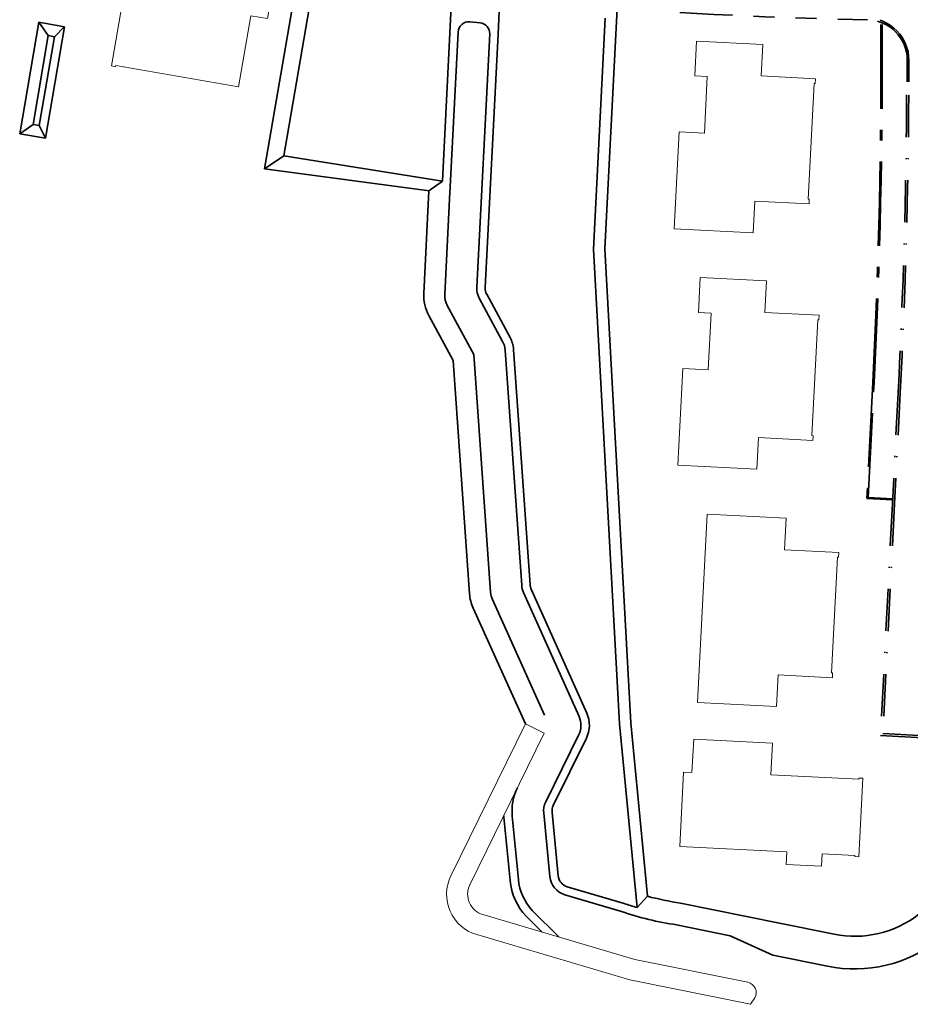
# Model space of a CAD drawing. Header units: metres. Extents: x 110548 to 110769, y 426573 to 426857.
# Tile 1 of 12: x 110550 to 110634, y 426573 to 426667. Entities that reach past the tile are written whole.
import ezdxf

# ---------------------------------------------------------------- set-up
doc = ezdxf.new("R2010")
doc.units = ezdxf.units.M
for name, pattern in [('VH-GELEIDEBAND_50X200', [8, 4, -2, 0, -2]), ('VH-OPSLUITBAND_120X250', [26, 16, -4, 2, -4]), ('VH-TROTTOIRBAND_130-150', [15, 5, -2, 2, -2, 2, -2])]:
    doc.linetypes.add(name, pattern=pattern)
for name, color, linetype, lineweight in [('B-ALG', 8, 'Continuous', 5), ('B-WE-GW-TALUD-G', 252, 'Continuous', 18), ('N-WE-GW-TALUD-G', 90, 'Continuous', 35), ('N-WE-GW-WATERGANG_GREPPEL-G', 90, 'Continuous', 35), ('N-WE-VH-KANTOPSLUITING_GELEIDEBAND_50X200-G', 20, 'VH-GELEIDEBAND_50X200', 35), ('N-WE-VH-KANTOPSLUITING_OPSLUITBAND_120X250-G', 194, 'VH-OPSLUITBAND_120X250', 35), ('N-WE-VH-KANTOPSLUITING_TROTTOIRBAND_130 150-G', 210, 'VH-TROTTOIRBAND_130-150', 35)]:
    doc.layers.add(name, color=color, linetype=linetype, lineweight=lineweight)

msp = doc.modelspace()

# ---------------------------------------------------------------- linework, layer by layer
at = {"layer": 'B-ALG', "flags": 128}
for points in [[(110574.027, 426670.411), (110573.448, 426667.061), (110571.862, 426667.334), (110570.698, 426660.594), (110559.031, 426662.608), (110559.012, 426662.5), (110558.618, 426662.568), (110559.887, 426669.919), (110560.281, 426669.851), (110560.262, 426669.743), (110567.308, 426668.526), (110567.818, 426671.483)], [(110612.068, 426647.116), (110619.559, 426646.734), (110619.712, 426649.73), (110624.875, 426649.467), (110624.898, 426649.916), (110624.788, 426649.922), (110625.348, 426660.907), (110625.458, 426660.902), (110625.481, 426661.351), (110620.318, 426661.615), (110620.471, 426664.611), (110614.179, 426664.932), (110614.01, 426661.616), (110615.208, 426661.555), (110614.934, 426656.182), (110612.537, 426656.304)], [(110612.425, 426624.669), (110619.915, 426624.287), (110620.068, 426627.283), (110625.231, 426627.019), (110625.254, 426627.469), (110625.144, 426627.474), (110625.705, 426638.46), (110625.815, 426638.454), (110625.838, 426638.904), (110620.675, 426639.167), (110620.827, 426642.163), (110614.536, 426642.484), (110614.366, 426639.169), (110615.565, 426639.107), (110615.291, 426633.734), (110612.894, 426633.857)], [(110614.282, 426602.145), (110621.772, 426601.763), (110621.925, 426604.759), (110627.088, 426604.495), (110627.111, 426604.945), (110627.001, 426604.95), (110627.562, 426615.936), (110627.672, 426615.931), (110627.695, 426616.38), (110622.532, 426616.643), (110622.684, 426619.64), (110615.194, 426620.022)], [(110612.603, 426588.473), (110612.963, 426595.524), (110613.752, 426595.483), (110613.914, 426598.659), (110621.404, 426598.277), (110621.252, 426595.281), (110629.591, 426594.855), (110629.596, 426594.965), (110629.996, 426594.945), (110629.616, 426587.494), (110629.216, 426587.515), (110629.222, 426587.625), (110626.106, 426587.784), (110626.045, 426586.585), (110622.709, 426586.756), (110622.77, 426587.954)]]:
    msp.add_lwpolyline(points, close=True, dxfattribs=at)
at = {"layer": 'B-WE-GW-TALUD-G'}
for p, q in [((110590.856, 426585.696), (110597.933, 426600.121)), ((110597.933, 426600.121), (110599.728, 426599.24)), ((110599.728, 426599.24), (110592.651, 426584.815)), ((110593.881, 426582.015), (110608.34, 426577.748)), ((110607.858, 426575.805), (110593.315, 426580.097)), ((110608.34, 426577.748), (110619.052, 426575.578)), ((110619.311, 426573.485), (110607.858, 426575.805)), ((110619.725, 426574.107), (110619.311, 426573.485))]:
    msp.add_line(p, q, dxfattribs=at)
for centre, radius, start, end in [((110594.447, 426583.934), 4, 153.8671, 253.56659), ((110594.447, 426583.934), 2, 153.8671, 253.57081), ((110618.854, 426574.598), 1, 330.58055, 78.55062)]:
    msp.add_arc(centre, radius, start, end, dxfattribs=at)
at = {"layer": 'N-WE-GW-TALUD-G'}
for p, q in [((110576.215, 426670.615), (110573.137, 426652.79)), ((110577.661, 426669.595), (110574.974, 426654.039)), ((110590.047, 426651.642), (110590.871, 426668.255)), ((110595.434, 426667.78), (110595.341, 426665.584)), ((110606.656, 426668.024), (110605.491, 426645.191)), ((110593.647, 426666.653), (110592.65, 426666.757)), ((110605.508, 426667.106), (110604.389, 426645.189)), ((110591.546, 426665.775), (110590.765, 426650.503)), ((110593.312, 426641.567), (110594.542, 426665.622)), ((110595.341, 426665.584), (110594.111, 426641.526)), ((110574.974, 426654.039), (110573.137, 426652.79)), ((110574.974, 426654.039), (110590.047, 426651.642)), ((110573.137, 426652.79), (110588.776, 426650.702)), ((110588.772, 426650.699), (110590.047, 426651.642)), ((110588.275, 426640.98), (110588.772, 426650.699)), ((110590.273, 426640.878), (110590.769, 426650.597)), ((110604.389, 426645.189), (110606.854, 426600.125)), ((110605.491, 426645.191), (110607.951, 426600.208)), ((110595.772, 426636.413), (110593.551, 426640.512)), ((110594.254, 426640.893), (110596.475, 426636.794)), ((110593.031, 426635.174), (110590.511, 426639.823)), ((110591.066, 426634.601), (110588.753, 426638.871)), ((110594.621, 426612.601), (110593.031, 426635.174)), ((110597.582, 426613.259), (110596.008, 426635.6)), ((110596.806, 426635.657), (110598.38, 426613.316)), ((110592.626, 426612.46), (110591.066, 426634.601)), ((110603.032, 426600.8), (110597.752, 426612.582)), ((110598.482, 426612.909), (110603.762, 426601.127)), ((110599.755, 426600.945), (110594.794, 426611.918)), ((110597.933, 426600.121), (110592.972, 426611.094)), ((110607.951, 426600.208), (110609.538, 426583.74)), ((110606.854, 426600.125), (110608.536, 426582.67)), ((110599.862, 426592.701), (110603.002, 426599.102)), ((110603.72, 426598.749), (110600.58, 426592.349)), ((110595.885, 426591.259), (110596.47, 426585.242)), ((110596.681, 426591.336), (110597.267, 426585.319)), ((110600.252, 426585.609), (110599.667, 426591.627)), ((110600.463, 426591.704), (110601.049, 426585.687)), ((110601.903, 426584.652), (110607.31, 426583.057)), ((110607.068, 426582.294), (110601.677, 426583.885)), ((110608.536, 426582.67), (110609.538, 426583.74)), ((110612.648, 426583.099), (110622.052, 426581.195)), ((110598.009, 426581.839), (110599.488, 426580.36)), ((110598.574, 426582.405), (110601.093, 426579.887)), ((110617.389, 426579.997), (110612.285, 426581.03)), ((110622.052, 426581.195), (110627.251, 426580.142)), ((110621.437, 426578.156), (110617.389, 426579.997)), ((110626.635, 426577.104), (110621.437, 426578.156))]:
    msp.add_line(p, q, dxfattribs=at)
for centre, radius, start, end in [((110592.545, 426665.762), 1, 84.01213, 179.28342), ((110593.546, 426665.662), 0.996, 357.67384, 84.15622), ((110595.309, 426641.464), 2, 177.07306, 208.44927), ((110595.309, 426641.464), 1.2, 177.07306, 208.44927), ((110592.27, 426640.776), 4, 177.07306, 208.44927), ((110592.27, 426640.776), 2, 177.07306, 208.44927), ((110594.013, 426635.46), 2.8, 4.03071, 28.44927), ((110594.013, 426635.46), 2, 4.03071, 28.44927), ((110599.577, 426613.4), 1.2, 184.03071, 204.13719), ((110596.616, 426612.742), 4, 184.03071, 204.32868), ((110596.616, 426612.742), 2, 184.03071, 204.32868), ((110599.577, 426613.4), 2, 184.03071, 204.13719), ((110601.207, 426599.982), 2.8, 333.8671, 24.13719), ((110601.207, 426599.982), 2, 333.8671, 24.13719), ((110601.658, 426591.82), 5, 153.8671, 185.55575), ((110601.658, 426591.82), 2, 153.8671, 185.55575), ((110601.658, 426591.82), 1.2, 153.8671, 185.55575), ((110601.658, 426591.82), 5.8, 184.31741, 185.55575), ((110629.216, 426589.845), 13, 258.55062, 357.14692), ((110629.216, 426589.845), 9.9, 258.55062, 357.14321), ((110602.243, 426585.803), 5.8, 185.55575, 223.10807), ((110602.248, 426585.805), 5.005, 185.56713, 222.77687), ((110602.243, 426585.803), 2, 185.55575, 253.55838), ((110602.243, 426585.803), 1.2, 185.55575, 253.55838), ((110616.707, 426610.686), 27.884, 255.10084, 261.62986), ((110616.707, 426610.686), 29.184, 251.2165, 253.73979), ((110616.707, 426610.686), 29.984, 251.24795, 261.52004)]:
    msp.add_arc(centre, radius, start, end, dxfattribs=at)
at = {"layer": 'N-WE-GW-WATERGANG_GREPPEL-G'}
for p, q in [((110551.704, 426666.711), (110549.9, 426656.113)), ((110554.17, 426666.297), (110551.704, 426666.711)), ((110551.704, 426666.711), (110552.604, 426665.444)), ((110552.365, 426655.7), (110554.17, 426666.297)), ((110553.196, 426665.345), (110554.165, 426666.298)), ((110552.604, 426665.444), (110551.169, 426657.016)), ((110551.761, 426656.915), (110553.196, 426665.345)), ((110553.196, 426665.345), (110552.604, 426665.444)), ((110551.169, 426657.016), (110549.9, 426656.113)), ((110551.169, 426657.016), (110551.761, 426656.915)), ((110551.761, 426656.915), (110552.365, 426655.7)), ((110549.9, 426656.113), (110552.365, 426655.7))]:
    msp.add_line(p, q, dxfattribs=at)
at = {"layer": 'N-WE-VH-KANTOPSLUITING_GELEIDEBAND_50X200-G'}
for p, q in [((110633.331, 426631.535), (110632.794, 426621.019)), ((110633.531, 426631.525), (110632.994, 426621.008)), ((110632.794, 426621.019), (110631.671, 426598.997)), ((110632.994, 426621.008), (110631.88, 426599.187)), ((110631.671, 426598.997), (110636.006, 426598.776)), ((110631.88, 426599.187), (110637.024, 426598.924))]:
    msp.add_line(p, q, dxfattribs=at)
for centre, radius, start, end in [((110037.068, 426662.797), 597.082, 356.998733, 359.738028), ((110041.137, 426662.633), 593.21, 356.993964, 359.751149)]:
    msp.add_arc(centre, radius, start, end, dxfattribs=at)
at = {"layer": 'N-WE-VH-KANTOPSLUITING_OPSLUITBAND_120X250-G', "ltscale": 0.5}
for p, q in [((110630.928, 426632.514), (110630.365, 426621.493)), ((110630.491, 426621.607), (110631.048, 426632.508)), ((110630.365, 426621.493), (110632.812, 426621.368)), ((110630.371, 426621.613), (110630.371, 426621.613)), ((110630.485, 426621.487), (110630.485, 426621.487)), ((110632.818, 426621.488), (110630.491, 426621.607))]:
    msp.add_line(p, q, dxfattribs=at)
for radius in [592.55, 592.67]:
    msp.add_arc((110039.148, 426662.713), radius, 357.078688, 0.385793, dxfattribs=at)
at = {"layer": 'N-WE-VH-KANTOPSLUITING_TROTTOIRBAND_130 150-G', "ltscale": 0.5}
msp.add_line((110634.199, 426663.104), (110634.195, 426661.065), dxfattribs=at)
at = {"layer": 'N-WE-VH-KANTOPSLUITING_TROTTOIRBAND_130 150-G'}
msp.add_line((110634.349, 426663.104), (110634.345, 426661.058), dxfattribs=at)
for centre, radius, start, end in [((110637.78, 427097.103), 430.206, 258.65416, 269.01901), ((110630.349, 426663.111), 3.85, 359.90051, 89.02021), ((110630.349, 426663.111), 4, 359.90051, 89.02021)]:
    msp.add_arc(centre, radius, start, end, dxfattribs=at)

doc.saveas('drawing.dxf')
